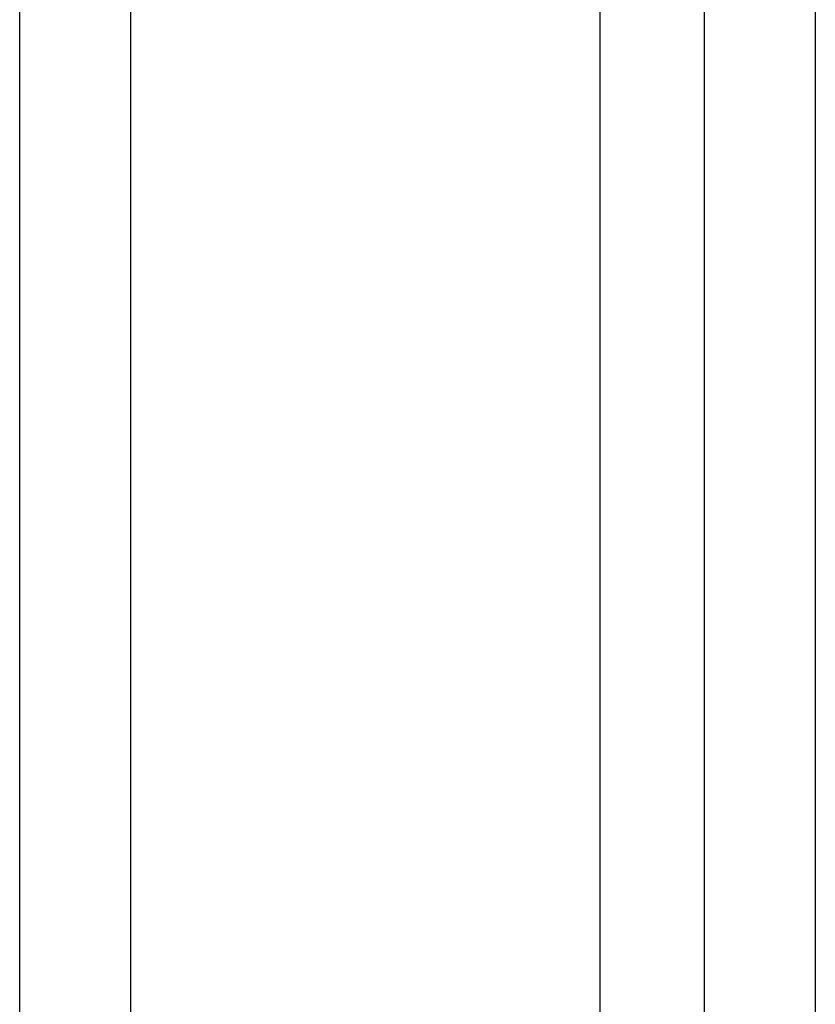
# Model space of a CAD drawing. Header units: inches. Extents: x 28 to 747, y 82 to 346.
# Tile 197 of 246: x 737.81 to 738.81, y 266.15 to 267.38. Entities that reach past the tile are written whole.
import ezdxf

# ---------------------------------------------------------------- set-up
doc = ezdxf.new("R2010")
doc.units = ezdxf.units.IN
doc.header["$MEASUREMENT"] = 0
doc.layers.add('Visible Edges(ANSI)', color=7, linetype='Continuous', lineweight=25)
doc.layers.add('Visible Tangent Edges(ANSI)', color=7, linetype='Continuous', lineweight=25)

msp = doc.modelspace()

# ---------------------------------------------------------------- linework, layer by layer
at = {"layer": 'Visible Edges(ANSI)'}
msp.add_line((738.5389, 249.601), (738.5389, 281.1203), dxfattribs=at)
at = {"layer": 'Visible Tangent Edges(ANSI)'}
for p, q in [((738.6697, 281.2618), (738.6697, 249.5801)), ((737.8084, 249.1646), (737.8084, 280.7794)), ((737.9484, 249.1646), (737.9484, 280.7794)), ((738.8097, 280.629), (738.8097, 250.2129))]:
    msp.add_line(p, q, dxfattribs=at)

doc.saveas('drawing.dxf')
